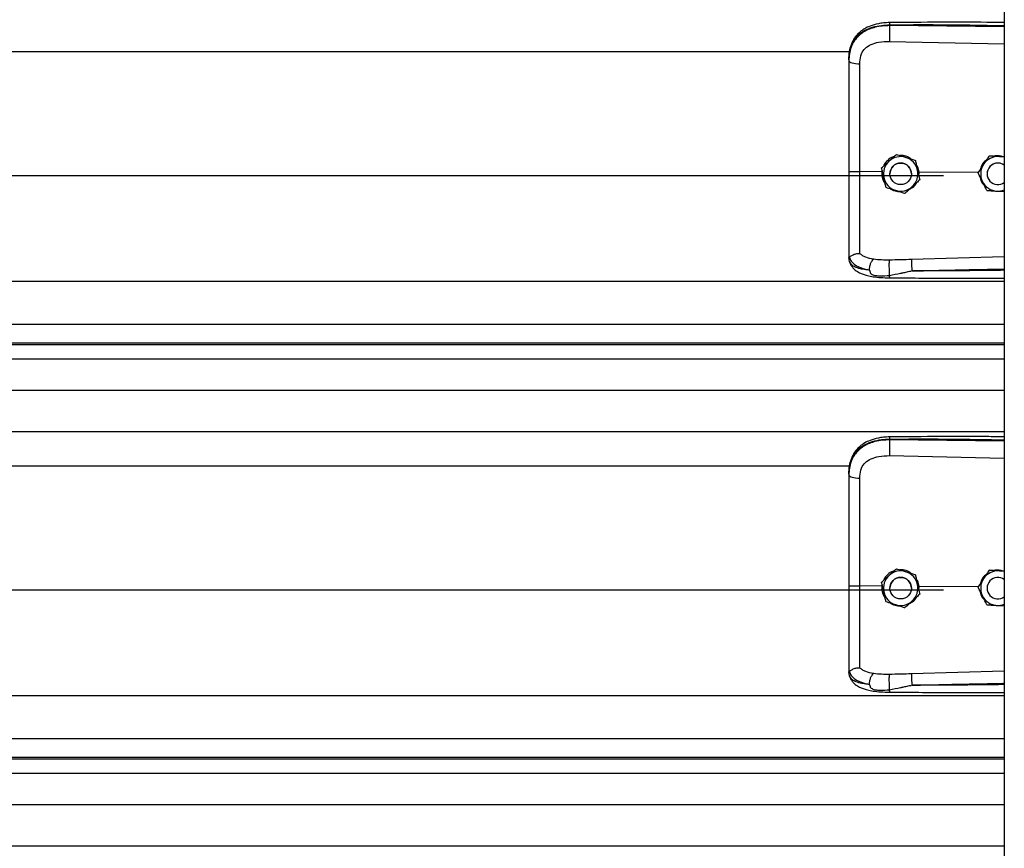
# Model space of a CAD drawing. Header units: inches. Extents: x 170 to 284, y 215 to 248.
# Tile 222 of 256: x 181.381 to 181.869, y 242.633 to 243.044. Entities that reach past the tile are written whole.
import ezdxf

# ---------------------------------------------------------------- set-up
doc = ezdxf.new("R2010")
doc.units = ezdxf.units.IN
doc.header["$LTSCALE"] = 0.25
doc.header["$MEASUREMENT"] = 0
doc.layers.add('LH BENCH MOUNT', color=7, linetype='Continuous')

msp = doc.modelspace()

# ---------------------------------------------------------------- linework, layer by layer
at = {"layer": 'LH BENCH MOUNT'}
for p, q in [((181.86935, 243.8431), (181.86935, 239.64265)), ((181.81251, 243.04071), (181.81251, 243.04112)), ((181.86935, 243.04018), (181.81251, 243.04071)), ((181.81241, 243.03292), (181.86935, 243.03171)), ((177.91358, 243.02785), (181.7928, 243.02785)), ((181.79231, 243.02379), (181.79231, 243.0233)), ((181.81588, 242.97686), (181.81588, 242.97686)), ((181.86183, 242.97606), (181.86183, 242.97606)), ((181.86287, 242.976), (181.86183, 242.97606)), ((181.80857, 242.9702), (181.80857, 242.9702)), ((181.8253, 242.97386), (181.8253, 242.97386)), ((177.8672, 242.96646), (181.83919, 242.96646)), ((181.80868, 242.96827), (181.79777, 242.96837)), ((181.80887, 242.96886), (181.80868, 242.96827)), ((181.80868, 242.96827), (181.80868, 242.96827)), ((181.81264, 242.9672), (181.81264, 242.9672)), ((181.82334, 242.9672), (181.82334, 242.9672)), ((181.82712, 242.96809), (181.82657, 242.96804)), ((181.82702, 242.96597), (181.82712, 242.96809)), ((181.82712, 242.96809), (181.82712, 242.96809)), ((181.85635, 242.96781), (181.82712, 242.96809)), ((181.85634, 242.96784), (181.85634, 242.96784)), ((181.86085, 242.9672), (181.86085, 242.9672)), ((181.82741, 242.9642), (181.82741, 242.9642)), ((181.86565, 242.95866), (181.86935, 242.95842)), ((181.79231, 242.92625), (181.79231, 242.92572)), ((181.86935, 242.92604), (181.82342, 242.92471)), ((181.79265, 242.92373), (181.79231, 242.92572)), ((177.83703, 242.91407), (181.86935, 242.91407)), ((177.83703, 242.89269), (181.86935, 242.89269)), ((181.86935, 242.88321), (177.83703, 242.88321)), ((177.83703, 242.88257), (181.86935, 242.88257)), ((177.83703, 242.87555), (181.86935, 242.87555)), ((177.83703, 242.85987), (181.86935, 242.85987)), ((177.83703, 242.83948), (181.86935, 242.83948)), ((181.81251, 242.83527), (181.81251, 242.83568)), ((181.86935, 242.83473), (181.81251, 242.83527)), ((181.81241, 242.82748), (181.86935, 242.82627)), ((177.91358, 242.8224), (181.7928, 242.8224)), ((181.79231, 242.81834), (181.79231, 242.81785)), ((181.81588, 242.77141), (181.81588, 242.77141)), ((181.86183, 242.77061), (181.86183, 242.77062)), ((181.86287, 242.77055), (181.86183, 242.77062)), ((181.8253, 242.76841), (181.8253, 242.76841)), ((177.8672, 242.76101), (181.83919, 242.76101)), ((181.80868, 242.76282), (181.79777, 242.76292)), ((181.80857, 242.76475), (181.80857, 242.76475)), ((181.80887, 242.76341), (181.80868, 242.76282)), ((181.80868, 242.76282), (181.80868, 242.76282)), ((181.81264, 242.76175), (181.81264, 242.76175)), ((181.82334, 242.76175), (181.82334, 242.76175)), ((181.82712, 242.76264), (181.82657, 242.76259)), ((181.82702, 242.76053), (181.82712, 242.76264)), ((181.82712, 242.76264), (181.82712, 242.76264)), ((181.85635, 242.76236), (181.82712, 242.76264)), ((181.85634, 242.76239), (181.85634, 242.76239)), ((181.86085, 242.76175), (181.86085, 242.76175)), ((181.82741, 242.75875), (181.82741, 242.75875)), ((181.86565, 242.75321), (181.86935, 242.75297)), ((181.79231, 242.7208), (181.79231, 242.72027)), ((181.79265, 242.71829), (181.79231, 242.72027)), ((181.86935, 242.7206), (181.82342, 242.71926)), ((177.83703, 242.70862), (181.86935, 242.70862)), ((177.83703, 242.68724), (181.86935, 242.68724)), ((181.86935, 242.67776), (177.83703, 242.67776)), ((177.83703, 242.67712), (181.86935, 242.67712)), ((177.83703, 242.6701), (181.86935, 242.6701)), ((177.83703, 242.65442), (181.86935, 242.65442)), ((177.83703, 242.63403), (181.86935, 242.63403))]:
    msp.add_line(p, q, dxfattribs=at)
at = {"layer": 'LH BENCH MOUNT', "flags": 128}
for points in [[(181.79231, 243.0233), (181.79242, 243.02301), (181.79272, 243.02272), (181.79322, 243.02246), (181.7939, 243.02223), (181.79472, 243.02203), (181.79567, 243.02189), (181.79669, 243.02179), (181.79777, 243.02175)], [(181.79231, 242.81785), (181.79242, 242.81756), (181.79272, 242.81727), (181.79322, 242.81701), (181.7939, 242.81678), (181.79472, 242.81658), (181.79567, 242.81644), (181.79669, 242.81634), (181.79777, 242.81631)]]:
    msp.add_lwpolyline(points, dxfattribs=at)
at = {"layer": 'LH BENCH MOUNT'}
for centre in [(181.81799, 242.9672), (181.81799, 242.76175)]:
    msp.add_circle(centre, 0.00535, dxfattribs=at)
for centre, radius, start, end in [((181.81799, 242.9672), 0.00856, 72.3279, 132.3279), ((181.81799, 242.9672), 0.00856, 12.3279, 72.3279), ((181.8662, 242.9672), 0.00856, 86.2935, 146.2935), ((181.81799, 242.9672), 0.00856, 132.3279, 192.3279), ((181.81799, 242.9672), 0.00535, 0, 180), ((181.8662, 242.9672), 0.00856, 146.2935, 206.2935), ((181.8662, 242.9672), 0.00535, 53.9281, 180), ((181.8662, 242.9672), 0.00535, 53.9281, 306.0719), ((181.81799, 242.9672), 0.00856, 192.3279, 252.3279), ((181.81799, 242.9672), 0.00856, 312.3279, 12.3279), ((181.81799, 242.9672), 0.00856, 252.3279, 312.3279), ((181.8662, 242.9672), 0.00856, 206.2935, 266.2935), ((181.8662, 242.9672), 0.00856, 266.2935, 291.5923), ((181.81799, 242.76175), 0.00856, 72.3279, 132.3279), ((181.81799, 242.76175), 0.00856, 12.3279, 72.3279), ((181.8662, 242.76175), 0.00856, 86.2935, 146.2935), ((181.81799, 242.76175), 0.00856, 132.3279, 192.3279), ((181.81799, 242.76175), 0.00535, 0, 180), ((181.8662, 242.76175), 0.00856, 146.2935, 206.2935), ((181.8662, 242.76175), 0.00535, 53.9281, 306.0719), ((181.81799, 242.76175), 0.00856, 312.3279, 12.3279), ((181.81799, 242.76175), 0.00856, 192.3279, 252.3279), ((181.81799, 242.76175), 0.00856, 252.3279, 312.3279), ((181.8662, 242.76175), 0.00856, 206.2935, 266.2935), ((181.8662, 242.76175), 0.00856, 266.2935, 291.5923)]:
    msp.add_arc(centre, radius, start, end, dxfattribs=at)
for points, knots in [([(181.79231, 243.02379), (181.79237, 243.02515), (181.79249, 243.02771), (181.79346, 243.0312), (181.79475, 243.03361), (181.79612, 243.03531), (181.7972, 243.03636), (181.79826, 243.03718), (181.79925, 243.03784), (181.80048, 243.03854), (181.80207, 243.03927), (181.80474, 243.04017), (181.80827, 243.04093), (181.81118, 243.04106), (181.81251, 243.04112)], [0, 0, 0, 0, 0.130716, 0.246761, 0.357793, 0.417097, 0.479148, 0.517715, 0.55909, 0.603295, 0.663348, 0.735369, 0.879208, 1, 1, 1, 1]), ([(181.81251, 243.04071), (181.81129, 243.04068), (181.80886, 243.04061), (181.80552, 243.03999), (181.80256, 243.03905), (181.80002, 243.03783), (181.79779, 243.03629), (181.79591, 243.03445), (181.79443, 243.03231), (181.79326, 243.02975), (181.79247, 243.02669), (181.79236, 243.02443), (181.79231, 243.0233)], [0, 0, 0, 0, 0.1111704, 0.2223362, 0.3162781, 0.4102081, 0.5024031, 0.5945791, 0.6845432, 0.7745043, 0.8871807, 1, 1, 1, 1]), ([(181.81253, 243.04222), (181.81153, 243.04218), (181.80964, 243.04211), (181.80633, 243.04158), (181.8031, 243.04068), (181.80035, 243.03938), (181.79837, 243.03806), (181.79672, 243.03661), (181.79541, 243.03502), (181.79433, 243.03327), (181.79348, 243.03136), (181.79273, 243.02884), (181.79252, 243.0269), (181.7924, 243.02583)], [0, 0, 0, 0, 0.097747, 0.185161, 0.330612, 0.436467, 0.508318, 0.585006, 0.671976, 0.730795, 0.803679, 0.891544, 1, 1, 1, 1]), ([(181.81251, 243.04071), (181.81249, 243.04014), (181.81244, 243.03894), (181.8124, 243.03672), (181.81239, 243.03454), (181.8124, 243.03345), (181.81241, 243.03292)], [0, 0, 0, 0, 0.240694, 0.5, 0.759306, 1, 1, 1, 1]), ([(181.81253, 243.0422), (181.81252, 243.0422), (181.81252, 243.04222), (181.81252, 243.0421), (181.81251, 243.04181), (181.81251, 243.0414), (181.81251, 243.04112)], [0, 0, 0, 0, 0.097876, 0.335386, 0.567961, 1, 1, 1, 1]), ([(181.81251, 243.04112), (181.81881, 243.04116), (181.83205, 243.04125), (181.851, 243.04107), (181.86364, 243.04084), (181.86935, 243.04074)], [0, 0, 0, 0, 0.33267, 0.698436, 1, 1, 1, 1]), ([(181.86935, 243.0423), (181.86646, 243.04231), (181.85583, 243.04237), (181.83688, 243.04241), (181.82084, 243.04228), (181.81253, 243.04222)], [0, 0, 0, 0, 0.153046, 0.561044, 1, 1, 1, 1]), ([(181.79819, 243.02569), (181.79819, 243.02569), (181.7983, 243.02605), (181.79879, 243.02745), (181.80033, 243.02965), (181.8034, 243.03156), (181.80751, 243.03277), (181.81066, 243.03287), (181.81241, 243.03292)], [0, 0, 0, 0, 0.000004, 0.065095, 0.26167, 0.475311, 0.709366, 1, 1, 1, 1]), ([(181.79777, 243.02175), (181.79784, 243.02308), (181.79791, 243.0244), (181.79819, 243.02569), (181.79819, 243.02569)], [0, 0, 0, 0, 0.9999804, 1, 1, 1, 1]), ([(181.79231, 243.0233), (181.79231, 243.01967), (181.79231, 243.0124), (181.79231, 243.00132), (181.79231, 242.99014), (181.79231, 242.97917), (181.79231, 242.97192), (181.79231, 242.96844)], [0, 0, 0, 0, 0.202757, 0.406104, 0.60886, 0.812207, 1, 1, 1, 1]), ([(181.79777, 242.96837), (181.79777, 242.96837), (181.79777, 242.97176), (181.79777, 242.9788), (181.79777, 242.98948), (181.79777, 243.00035), (181.79777, 243.01114), (181.79777, 243.01822), (181.79777, 243.02175)], [0, 0, 0, 0, 0.000001, 0.187792, 0.390844, 0.593896, 0.796948, 1, 1, 1, 1]), ([(181.8146, 242.97569), (181.81447, 242.97566), (181.81332, 242.97541), (181.81156, 242.97395), (181.80994, 242.97234), (181.80961, 242.97123), (181.80958, 242.97112)], [0, 0, 0, 0, 0.059315, 0.505277, 0.94972, 1, 1, 1, 1]), ([(181.81223, 242.97353), (181.81317, 242.97439), (181.81442, 242.97553), (181.81559, 242.97659), (181.81588, 242.97686)], [0, 0, 0, 0, 0.749773, 1, 1, 1, 1]), ([(181.81223, 242.97353), (181.81317, 242.97438), (181.81442, 242.97553), (181.81559, 242.97659), (181.81588, 242.97686)], [0, 0, 0, 0, 0.749773, 1, 1, 1, 1]), ([(181.81588, 242.97686), (181.81628, 242.97673), (181.81778, 242.97625), (181.8194, 242.97573), (181.82059, 242.97536)], [0, 0, 0, 0, 0.264307, 1, 1, 1, 1]), ([(181.81588, 242.97686), (181.81628, 242.97673), (181.81778, 242.97625), (181.8194, 242.97574), (181.82059, 242.97536)], [0, 0, 0, 0, 0.2643068, 1, 1, 1, 1]), ([(181.82325, 242.97451), (181.8229, 242.9748), (181.82173, 242.97575), (181.81968, 242.97631), (181.81811, 242.97632), (181.81758, 242.97632)], [0, 0, 0, 0, 0.225517, 0.735556, 1, 1, 1, 1]), ([(181.82059, 242.97536), (181.82078, 242.9753), (181.82223, 242.97483), (181.82383, 242.97433), (181.82516, 242.9739), (181.8253, 242.97386)], [0, 0, 0, 0, 0.115647, 0.904534, 1, 1, 1, 1]), ([(181.82059, 242.97536), (181.82078, 242.9753), (181.82223, 242.97483), (181.82383, 242.97432), (181.82516, 242.9739), (181.8253, 242.97386)], [0, 0, 0, 0, 0.115647, 0.904534, 1, 1, 1, 1]), ([(181.86183, 242.97606), (181.86145, 242.97549), (181.86068, 242.97434), (181.85974, 242.97294), (181.85921, 242.97213), (181.85908, 242.97195)], [0, 0, 0, 0, 0.4299704, 0.8700602, 1, 1, 1, 1]), ([(181.86183, 242.97606), (181.86145, 242.97549), (181.86068, 242.97434), (181.85974, 242.97294), (181.85921, 242.97214), (181.85908, 242.97195)], [0, 0, 0, 0, 0.4299704, 0.8700602, 1, 1, 1, 1]), ([(181.86676, 242.97574), (181.86549, 242.97582), (181.86379, 242.97593), (181.86222, 242.97604), (181.86183, 242.97606)], [0, 0, 0, 0, 0.749773, 1, 1, 1, 1]), ([(181.86883, 242.97561), (181.86817, 242.97581), (181.8669, 242.97619), (181.86533, 242.97622), (181.86455, 242.97596), (181.86438, 242.9759)], [0, 0, 0, 0, 0.4565421, 0.8775021, 1, 1, 1, 1]), ([(181.86935, 242.97557), (181.86871, 242.97562), (181.86785, 242.97567), (181.86698, 242.97573), (181.86676, 242.97574)], [0, 0, 0, 0, 0.748622, 1, 1, 1, 1]), ([(181.80857, 242.9702), (181.80908, 242.97066), (181.8101, 242.9716), (181.81135, 242.97273), (181.81207, 242.97338), (181.81223, 242.97353)], [0, 0, 0, 0, 0.4299704, 0.8700602, 1, 1, 1, 1]), ([(181.80857, 242.9702), (181.80908, 242.97066), (181.8101, 242.97159), (181.81135, 242.97273), (181.81207, 242.97338), (181.81223, 242.97353)], [0, 0, 0, 0, 0.42997, 0.87006, 1, 1, 1, 1]), ([(181.80963, 242.96537), (181.80936, 242.96661), (181.809, 242.96827), (181.80866, 242.96981), (181.80857, 242.9702)], [0, 0, 0, 0, 0.7497734, 1, 1, 1, 1]), ([(181.8253, 242.97386), (181.82545, 242.97319), (181.82574, 242.97183), (181.8261, 242.97019), (181.82631, 242.96924), (181.82636, 242.96903)], [0, 0, 0, 0, 0.4299704, 0.8700602, 1, 1, 1, 1]), ([(181.8253, 242.97386), (181.82545, 242.97319), (181.82574, 242.97184), (181.8261, 242.97019), (181.82631, 242.96924), (181.82636, 242.96903)], [0, 0, 0, 0, 0.4299704, 0.8700602, 1, 1, 1, 1]), ([(181.82712, 242.96809), (181.82712, 242.96809), (181.82702, 242.96907), (181.82676, 242.97046), (181.82596, 242.97155), (181.82574, 242.97184)], [0, 0, 0, 0, 0.00002, 0.727264, 1, 1, 1, 1]), ([(181.85908, 242.97195), (181.85838, 242.97089), (181.85744, 242.96948), (181.85656, 242.96817), (181.85634, 242.96784)], [0, 0, 0, 0, 0.749773, 1, 1, 1, 1]), ([(181.85908, 242.97195), (181.85838, 242.97089), (181.85744, 242.96948), (181.85656, 242.96817), (181.85634, 242.96784)], [0, 0, 0, 0, 0.749773, 1, 1, 1, 1]), ([(181.86048, 242.97405), (181.86016, 242.97383), (181.85901, 242.97305), (181.85792, 242.97145), (181.85762, 242.97004), (181.85753, 242.96963)], [0, 0, 0, 0, 0.212514, 0.767063, 1, 1, 1, 1]), ([(181.79231, 242.96844), (181.79231, 242.9654), (181.79231, 242.95923), (181.79231, 242.95044), (181.79231, 242.94227), (181.79231, 242.93569), (181.79231, 242.93031), (181.79231, 242.92761), (181.79231, 242.92625)], [0, 0, 0, 0, 0.187091, 0.380392, 0.555876, 0.736448, 0.867195, 1, 1, 1, 1]), ([(181.79777, 242.92768), (181.79777, 242.92794), (181.79777, 242.92952), (181.79777, 242.93295), (181.79777, 242.93855), (181.79777, 242.94499), (181.79777, 242.95222), (181.79777, 242.96009), (181.79777, 242.96562), (181.79777, 242.96837), (181.79777, 242.96837)], [0, 0, 0, 0, 0.031558, 0.189146, 0.346734, 0.504328, 0.661923, 0.83096, 0.999998, 1, 1, 1, 1]), ([(181.80868, 242.96827), (181.80865, 242.96781), (181.80854, 242.96638), (181.80896, 242.96422), (181.80991, 242.96286), (181.8103, 242.96231)], [0, 0, 0, 0, 0.215662, 0.681463, 1, 1, 1, 1]), ([(181.81068, 242.96054), (181.81054, 242.96121), (181.81024, 242.96257), (181.80988, 242.96421), (181.80968, 242.96516), (181.80963, 242.96537)], [0, 0, 0, 0, 0.4299704, 0.8700602, 1, 1, 1, 1]), ([(181.82636, 242.96903), (181.82663, 242.96779), (181.82699, 242.96613), (181.82733, 242.96459), (181.82741, 242.9642)], [0, 0, 0, 0, 0.749773, 1, 1, 1, 1]), ([(181.82636, 242.96903), (181.82663, 242.96778), (181.82699, 242.96613), (181.82733, 242.96458), (181.82741, 242.9642)], [0, 0, 0, 0, 0.749773, 1, 1, 1, 1]), ([(181.85853, 242.96341), (181.85844, 242.96358), (181.85777, 242.96495), (181.85702, 242.96646), (181.85641, 242.9677), (181.85634, 242.96784)], [0, 0, 0, 0, 0.115647, 0.904534, 1, 1, 1, 1]), ([(181.85728, 242.96594), (181.85732, 242.96548), (181.85747, 242.96409), (181.85832, 242.96249), (181.85925, 242.96168), (181.85948, 242.96148)], [0, 0, 0, 0, 0.27167, 0.8211147, 1, 1, 1, 1]), ([(181.81068, 242.96054), (181.81108, 242.96042), (181.81259, 242.95994), (181.8142, 242.95942), (181.81539, 242.95904)], [0, 0, 0, 0, 0.264307, 1, 1, 1, 1]), ([(181.82376, 242.96087), (181.82282, 242.96001), (181.82156, 242.95887), (181.82039, 242.95781), (181.8201, 242.95754)], [0, 0, 0, 0, 0.7497734, 1, 1, 1, 1]), ([(181.8224, 242.95963), (181.82291, 242.9599), (181.82431, 242.96062), (181.82556, 242.96185), (181.82593, 242.96283), (181.82595, 242.96287)], [0, 0, 0, 0, 0.353696, 0.977746, 1, 1, 1, 1]), ([(181.82741, 242.9642), (181.8269, 242.96374), (181.82588, 242.96281), (181.82463, 242.96167), (181.82392, 242.96102), (181.82376, 242.96087)], [0, 0, 0, 0, 0.4299704, 0.8700602, 1, 1, 1, 1]), ([(181.86072, 242.95898), (181.86053, 242.95935), (181.85983, 242.96077), (181.85908, 242.96229), (181.85853, 242.96341)], [0, 0, 0, 0, 0.264307, 1, 1, 1, 1]), ([(181.81284, 242.95986), (181.81292, 242.95979), (181.8138, 242.95906), (181.81537, 242.95858), (181.8168, 242.95849), (181.8172, 242.95847)], [0, 0, 0, 0, 0.06741, 0.74151, 1, 1, 1, 1]), ([(181.81539, 242.95904), (181.81558, 242.95898), (181.81704, 242.95852), (181.81864, 242.95801), (181.81996, 242.95759), (181.8201, 242.95754)], [0, 0, 0, 0, 0.1156469, 0.9045343, 1, 1, 1, 1]), ([(181.86072, 242.95898), (181.8614, 242.95893), (181.86278, 242.95884), (181.86447, 242.95873), (181.86543, 242.95867), (181.86565, 242.95866)], [0, 0, 0, 0, 0.42997, 0.87006, 1, 1, 1, 1]), ([(181.79231, 242.92625), (181.79231, 242.92625), (181.79231, 242.92623), (181.79232, 242.92613), (181.79242, 242.92605), (181.7925, 242.92598)], [0, 0, 0, 0, 0.011935, 0.118982, 1, 1, 1, 1]), ([(181.79251, 242.926), (181.79256, 242.92599), (181.79266, 242.92597), (181.79295, 242.92616), (181.79342, 242.92649), (181.79429, 242.92707), (181.79577, 242.92769), (181.79711, 242.92768), (181.79777, 242.92768)], [0, 0, 0, 0, 0.113677, 0.23335, 0.362069, 0.501916, 0.755745, 1, 1, 1, 1]), ([(181.8046, 242.92486), (181.80323, 242.92514), (181.80115, 242.92558), (181.79897, 242.92662), (181.79817, 242.92733), (181.79777, 242.92768)], [0, 0, 0, 0, 0.490199, 0.743885, 1, 1, 1, 1]), ([(181.7925, 242.926), (181.79278, 242.92528), (181.79335, 242.92379), (181.7954, 242.92196), (181.79839, 242.9204), (181.80111, 242.91978), (181.80251, 242.91946)], [0, 0, 0, 0, 0.230526, 0.473488, 0.729738, 1, 1, 1, 1]), ([(181.80251, 242.91946), (181.80197, 242.91951), (181.80066, 242.91965), (181.79926, 242.91988), (181.79831, 242.92007), (181.79707, 242.92035), (181.79539, 242.92092), (181.79357, 242.92204), (181.79296, 242.92316), (181.79265, 242.92373)], [0, 0, 0, 0, 0.1091879, 0.2608187, 0.3077984, 0.3355236, 0.5627887, 0.774954, 1, 1, 1, 1]), ([(181.79267, 242.92369), (181.79286, 242.9231), (181.79321, 242.922), (181.79422, 242.92058), (181.79535, 242.91951), (181.7965, 242.91871), (181.79755, 242.91815), (181.79849, 242.91774), (181.79974, 242.91727), (181.80168, 242.91671), (181.80456, 242.91615), (181.80829, 242.91573), (181.81108, 242.91566), (181.81256, 242.91563)], [0, 0, 0, 0, 0.098431, 0.184822, 0.257308, 0.315887, 0.372274, 0.41214, 0.461592, 0.557588, 0.682876, 0.830318, 1, 1, 1, 1]), ([(181.80251, 242.91946), (181.80254, 242.91999), (181.80259, 242.92109), (181.80307, 242.92275), (181.80377, 242.92414), (181.80433, 242.92462), (181.8046, 242.92486)], [0, 0, 0, 0, 0.240768, 0.5, 0.759232, 1, 1, 1, 1]), ([(181.81243, 242.92445), (181.81108, 242.92444), (181.80838, 242.92443), (181.80587, 242.92471), (181.80462, 242.92485)], [0, 0, 0, 0, 0.500392, 1, 1, 1, 1]), ([(181.81252, 242.91688), (181.8125, 242.91712), (181.81247, 242.91763), (181.81242, 242.91864), (181.81239, 242.91982), (181.81236, 242.9211), (181.81236, 242.9223), (181.81237, 242.9233), (181.8124, 242.92404), (181.81242, 242.92432), (181.81243, 242.92445)], [0, 0, 0, 0, 0.109851, 0.231726, 0.363178, 0.5, 0.636822, 0.768274, 0.890149, 1, 1, 1, 1]), ([(181.82342, 242.92471), (181.82159, 242.92466), (181.81792, 242.92457), (181.81426, 242.92449), (181.81243, 242.92445)], [0, 0, 0, 0, 0.49998, 1, 1, 1, 1]), ([(181.82342, 242.92471), (181.82341, 242.92447), (181.8234, 242.92411), (181.8234, 242.92324), (181.82341, 242.92247), (181.82342, 242.92161), (181.82345, 242.92045), (181.82348, 242.91961), (181.82349, 242.91906)], [0, 0, 0, 0, 0.2394508, 0.3683426, 0.4999696, 0.6316011, 0.7605056, 1, 1, 1, 1]), ([(181.80251, 242.91945), (181.80259, 242.91908), (181.80269, 242.91857), (181.80306, 242.91797), (181.80348, 242.91754), (181.80429, 242.91709), (181.80576, 242.91673), (181.80853, 242.91649), (181.81092, 242.91672), (181.81252, 242.91688)], [0, 0, 0, 0, 0.100127, 0.139586, 0.189714, 0.258234, 0.369736, 0.580348, 1, 1, 1, 1]), ([(181.81252, 242.91688), (181.8143, 242.91723), (181.81609, 242.91757), (181.8179, 242.91794), (181.81797, 242.91796), (181.81821, 242.918), (181.81908, 242.91818), (181.82072, 242.91849), (181.82225, 242.91886), (181.82315, 242.91902), (181.82323, 242.91903)], [0, 0, 0, 0, 0.502275, 0.504579, 0.508657, 0.522131, 0.570331, 0.751426, 0.97869, 1, 1, 1, 1]), ([(181.81256, 242.91565), (181.81256, 242.91564), (181.81256, 242.91558), (181.81255, 242.91577), (181.81253, 242.91609), (181.81252, 242.91652), (181.81252, 242.91682), (181.81252, 242.91688)], [0, 0, 0, 0, 0.034367, 0.324567, 0.621015, 0.917463, 1, 1, 1, 1]), ([(181.82349, 242.91905), (181.82739, 242.91915), (181.83566, 242.91936), (181.84878, 242.91965), (181.85972, 242.91986), (181.86674, 242.91999), (181.86892, 242.92003), (181.86935, 242.92003)], [0, 0, 0, 0, 0.25516, 0.541071, 0.857735, 0.971288, 1, 1, 1, 1]), ([(181.86935, 242.91939), (181.86676, 242.91936), (181.86169, 242.91929), (181.85413, 242.91921), (181.84647, 242.91914), (181.83872, 242.91909), (181.83099, 242.91906), (181.82596, 242.91906), (181.82349, 242.91905)], [0, 0, 0, 0, 0.169941, 0.331425, 0.494842, 0.670531, 0.838916, 1, 1, 1, 1]), ([(181.81256, 242.91563), (181.81676, 242.9156), (181.82573, 242.91556), (181.84008, 242.91552), (181.85481, 242.91549), (181.86477, 242.91549), (181.86935, 242.91549)], [0, 0, 0, 0, 0.221632, 0.474149, 0.757648, 1, 1, 1, 1]), ([(181.79231, 242.81834), (181.79237, 242.8197), (181.79249, 242.82226), (181.79346, 242.82575), (181.79475, 242.82816), (181.79612, 242.82987), (181.7972, 242.83091), (181.79826, 242.83174), (181.79925, 242.8324), (181.80048, 242.83309), (181.80207, 242.83382), (181.80474, 242.83473), (181.80827, 242.83549), (181.81118, 242.83562), (181.81251, 242.83568)], [0, 0, 0, 0, 0.130716, 0.246761, 0.357793, 0.417097, 0.479148, 0.517715, 0.55909, 0.603295, 0.663348, 0.735369, 0.879208, 1, 1, 1, 1]), ([(181.81251, 242.83527), (181.81129, 242.83523), (181.80886, 242.83517), (181.80552, 242.83454), (181.80256, 242.8336), (181.80002, 242.83238), (181.79779, 242.83084), (181.79591, 242.829), (181.79443, 242.82687), (181.79326, 242.8243), (181.79247, 242.82125), (181.79236, 242.81899), (181.79231, 242.81785)], [0, 0, 0, 0, 0.1111704, 0.2223362, 0.3162781, 0.4102081, 0.5024031, 0.5945791, 0.6845432, 0.7745043, 0.8871807, 1, 1, 1, 1]), ([(181.81253, 242.83677), (181.81153, 242.83673), (181.80964, 242.83666), (181.80633, 242.83613), (181.8031, 242.83524), (181.80035, 242.83393), (181.79837, 242.83261), (181.79672, 242.83116), (181.79541, 242.82957), (181.79433, 242.82782), (181.79348, 242.82591), (181.79273, 242.82339), (181.79252, 242.82146), (181.7924, 242.82039)], [0, 0, 0, 0, 0.097747, 0.185161, 0.330612, 0.436467, 0.508318, 0.585006, 0.671976, 0.730795, 0.803679, 0.891544, 1, 1, 1, 1]), ([(181.81251, 242.83527), (181.81249, 242.83469), (181.81244, 242.83349), (181.8124, 242.83127), (181.81239, 242.82909), (181.8124, 242.828), (181.81241, 242.82748)], [0, 0, 0, 0, 0.240694, 0.5, 0.759306, 1, 1, 1, 1]), ([(181.81253, 242.83675), (181.81252, 242.83676), (181.81252, 242.83677), (181.81252, 242.83666), (181.81251, 242.83636), (181.81251, 242.83595), (181.81251, 242.83568)], [0, 0, 0, 0, 0.097876, 0.335386, 0.567961, 1, 1, 1, 1]), ([(181.81251, 242.83568), (181.81881, 242.83572), (181.83205, 242.8358), (181.851, 242.83562), (181.86364, 242.8354), (181.86935, 242.8353)], [0, 0, 0, 0, 0.33267, 0.698436, 1, 1, 1, 1]), ([(181.86935, 242.83685), (181.86646, 242.83687), (181.85583, 242.83692), (181.83688, 242.83696), (181.82084, 242.83683), (181.81253, 242.83677)], [0, 0, 0, 0, 0.153046, 0.561044, 1, 1, 1, 1]), ([(181.79819, 242.82024), (181.79819, 242.82024), (181.7983, 242.8206), (181.79879, 242.822), (181.80033, 242.82421), (181.8034, 242.82611), (181.80751, 242.82732), (181.81066, 242.82742), (181.81241, 242.82748)], [0, 0, 0, 0, 0.000004, 0.065095, 0.26167, 0.475311, 0.709366, 1, 1, 1, 1]), ([(181.79777, 242.81631), (181.79784, 242.81763), (181.79791, 242.81896), (181.79819, 242.82024), (181.79819, 242.82024)], [0, 0, 0, 0, 0.9999804, 1, 1, 1, 1]), ([(181.79231, 242.81785), (181.79231, 242.81422), (181.79231, 242.80695), (181.79231, 242.79587), (181.79231, 242.78469), (181.79231, 242.77372), (181.79231, 242.76647), (181.79231, 242.76299)], [0, 0, 0, 0, 0.202757, 0.406104, 0.60886, 0.812207, 1, 1, 1, 1]), ([(181.79777, 242.76292), (181.79777, 242.76292), (181.79777, 242.76631), (181.79777, 242.77336), (181.79777, 242.78403), (181.79777, 242.79491), (181.79777, 242.80569), (181.79777, 242.81277), (181.79777, 242.81631)], [0, 0, 0, 0, 0.000001, 0.187792, 0.390844, 0.593896, 0.796948, 1, 1, 1, 1]), ([(181.8146, 242.77025), (181.81447, 242.77022), (181.81332, 242.76996), (181.81156, 242.7685), (181.80994, 242.76689), (181.80961, 242.76578), (181.80958, 242.76567)], [0, 0, 0, 0, 0.059315, 0.505277, 0.94972, 1, 1, 1, 1]), ([(181.81223, 242.76808), (181.81317, 242.76894), (181.81442, 242.77008), (181.81559, 242.77114), (181.81588, 242.77141)], [0, 0, 0, 0, 0.749773, 1, 1, 1, 1]), ([(181.81223, 242.76808), (181.81317, 242.76894), (181.81442, 242.77008), (181.81559, 242.77114), (181.81588, 242.77141)], [0, 0, 0, 0, 0.749773, 1, 1, 1, 1]), ([(181.81588, 242.77141), (181.81628, 242.77128), (181.81778, 242.7708), (181.8194, 242.77029), (181.82059, 242.76991)], [0, 0, 0, 0, 0.264307, 1, 1, 1, 1]), ([(181.81588, 242.77141), (181.81628, 242.77128), (181.81778, 242.7708), (181.8194, 242.77029), (181.82059, 242.76991)], [0, 0, 0, 0, 0.2643068, 1, 1, 1, 1]), ([(181.82325, 242.76906), (181.8229, 242.76935), (181.82173, 242.7703), (181.81968, 242.77087), (181.81811, 242.77087), (181.81758, 242.77087)], [0, 0, 0, 0, 0.225517, 0.735556, 1, 1, 1, 1]), ([(181.82059, 242.76991), (181.82078, 242.76985), (181.82223, 242.76939), (181.82383, 242.76888), (181.82516, 242.76846), (181.8253, 242.76841)], [0, 0, 0, 0, 0.115647, 0.904534, 1, 1, 1, 1]), ([(181.82059, 242.76991), (181.82078, 242.76985), (181.82223, 242.76938), (181.82383, 242.76888), (181.82516, 242.76845), (181.8253, 242.76841)], [0, 0, 0, 0, 0.115647, 0.904534, 1, 1, 1, 1]), ([(181.86183, 242.77062), (181.86145, 242.77005), (181.86068, 242.76889), (181.85974, 242.76749), (181.85921, 242.76669), (181.85908, 242.7665)], [0, 0, 0, 0, 0.4299704, 0.8700602, 1, 1, 1, 1]), ([(181.86183, 242.77061), (181.86145, 242.77004), (181.86068, 242.76889), (181.85974, 242.76749), (181.85921, 242.76669), (181.85908, 242.7665)], [0, 0, 0, 0, 0.4299704, 0.8700602, 1, 1, 1, 1]), ([(181.86676, 242.77029), (181.86549, 242.77038), (181.86379, 242.77049), (181.86222, 242.77059), (181.86183, 242.77061)], [0, 0, 0, 0, 0.749773, 1, 1, 1, 1]), ([(181.86883, 242.77016), (181.86817, 242.77036), (181.8669, 242.77075), (181.86533, 242.77077), (181.86455, 242.77051), (181.86438, 242.77045)], [0, 0, 0, 0, 0.4565421, 0.8775021, 1, 1, 1, 1]), ([(181.86935, 242.77013), (181.86871, 242.77017), (181.86785, 242.77022), (181.86698, 242.77028), (181.86676, 242.77029)], [0, 0, 0, 0, 0.748622, 1, 1, 1, 1]), ([(181.80857, 242.76475), (181.80908, 242.76522), (181.8101, 242.76615), (181.81135, 242.76728), (181.81207, 242.76793), (181.81223, 242.76808)], [0, 0, 0, 0, 0.4299704, 0.8700602, 1, 1, 1, 1]), ([(181.80857, 242.76475), (181.80908, 242.76521), (181.8101, 242.76615), (181.81135, 242.76728), (181.81207, 242.76793), (181.81223, 242.76808)], [0, 0, 0, 0, 0.42997, 0.87006, 1, 1, 1, 1]), ([(181.8253, 242.76841), (181.82545, 242.76774), (181.82574, 242.76639), (181.8261, 242.76474), (181.82631, 242.76379), (181.82636, 242.76358)], [0, 0, 0, 0, 0.4299704, 0.8700602, 1, 1, 1, 1]), ([(181.8253, 242.76841), (181.82545, 242.76774), (181.82574, 242.76639), (181.8261, 242.76474), (181.82631, 242.7638), (181.82636, 242.76358)], [0, 0, 0, 0, 0.4299704, 0.8700602, 1, 1, 1, 1]), ([(181.82712, 242.76264), (181.82712, 242.76264), (181.82702, 242.76362), (181.82676, 242.76501), (181.82596, 242.7661), (181.82574, 242.7664)], [0, 0, 0, 0, 0.00002, 0.727264, 1, 1, 1, 1]), ([(181.85908, 242.7665), (181.85838, 242.76544), (181.85744, 242.76403), (181.85656, 242.76272), (181.85634, 242.76239)], [0, 0, 0, 0, 0.749773, 1, 1, 1, 1]), ([(181.85908, 242.7665), (181.85838, 242.76545), (181.85744, 242.76403), (181.85656, 242.76272), (181.85634, 242.76239)], [0, 0, 0, 0, 0.749773, 1, 1, 1, 1]), ([(181.86048, 242.7686), (181.86016, 242.76839), (181.85901, 242.7676), (181.85792, 242.766), (181.85762, 242.76459), (181.85753, 242.76418)], [0, 0, 0, 0, 0.212514, 0.767063, 1, 1, 1, 1]), ([(181.79231, 242.76299), (181.79231, 242.75996), (181.79231, 242.75378), (181.79231, 242.74499), (181.79231, 242.73683), (181.79231, 242.73025), (181.79231, 242.72486), (181.79231, 242.72216), (181.79231, 242.7208)], [0, 0, 0, 0, 0.187091, 0.380392, 0.555876, 0.736448, 0.867195, 1, 1, 1, 1]), ([(181.79777, 242.72223), (181.79777, 242.7225), (181.79777, 242.72407), (181.79777, 242.7275), (181.79777, 242.7331), (181.79777, 242.73954), (181.79777, 242.74677), (181.79777, 242.75464), (181.79777, 242.76017), (181.79777, 242.76292), (181.79777, 242.76292)], [0, 0, 0, 0, 0.031558, 0.189146, 0.346734, 0.504328, 0.661923, 0.83096, 0.999998, 1, 1, 1, 1]), ([(181.80963, 242.75992), (181.80936, 242.76117), (181.809, 242.76282), (181.80866, 242.76437), (181.80857, 242.76475)], [0, 0, 0, 0, 0.7497734, 1, 1, 1, 1]), ([(181.80868, 242.76282), (181.80865, 242.76237), (181.80854, 242.76093), (181.80896, 242.75877), (181.80991, 242.75741), (181.8103, 242.75686)], [0, 0, 0, 0, 0.215662, 0.681463, 1, 1, 1, 1]), ([(181.82636, 242.76358), (181.82663, 242.76234), (181.82699, 242.76068), (181.82733, 242.75914), (181.82741, 242.75875)], [0, 0, 0, 0, 0.749773, 1, 1, 1, 1]), ([(181.82636, 242.76358), (181.82663, 242.76234), (181.82699, 242.76068), (181.82733, 242.75914), (181.82741, 242.75875)], [0, 0, 0, 0, 0.749773, 1, 1, 1, 1]), ([(181.85853, 242.75796), (181.85844, 242.75814), (181.85777, 242.75951), (181.85702, 242.76101), (181.85641, 242.76226), (181.85634, 242.76239)], [0, 0, 0, 0, 0.115647, 0.904534, 1, 1, 1, 1]), ([(181.85728, 242.7605), (181.85732, 242.76004), (181.85747, 242.75864), (181.85832, 242.75704), (181.85925, 242.75623), (181.85948, 242.75604)], [0, 0, 0, 0, 0.27167, 0.8211147, 1, 1, 1, 1]), ([(181.81068, 242.7551), (181.81054, 242.75576), (181.81024, 242.75712), (181.80988, 242.75877), (181.80968, 242.75971), (181.80963, 242.75992)], [0, 0, 0, 0, 0.4299704, 0.8700602, 1, 1, 1, 1]), ([(181.82376, 242.75542), (181.82282, 242.75457), (181.82156, 242.75342), (181.82039, 242.75236), (181.8201, 242.7521)], [0, 0, 0, 0, 0.7497734, 1, 1, 1, 1]), ([(181.8224, 242.75419), (181.82291, 242.75445), (181.82431, 242.75517), (181.82556, 242.75641), (181.82593, 242.75739), (181.82595, 242.75742)], [0, 0, 0, 0, 0.353696, 0.977746, 1, 1, 1, 1]), ([(181.82741, 242.75875), (181.8269, 242.75829), (181.82588, 242.75736), (181.82463, 242.75622), (181.82392, 242.75557), (181.82376, 242.75542)], [0, 0, 0, 0, 0.4299704, 0.8700602, 1, 1, 1, 1]), ([(181.86072, 242.75353), (181.86053, 242.7539), (181.85983, 242.75532), (181.85908, 242.75684), (181.85853, 242.75796)], [0, 0, 0, 0, 0.264307, 1, 1, 1, 1]), ([(181.81068, 242.7551), (181.81108, 242.75497), (181.81259, 242.75449), (181.8142, 242.75397), (181.81539, 242.7536)], [0, 0, 0, 0, 0.264307, 1, 1, 1, 1]), ([(181.81284, 242.75441), (181.81292, 242.75434), (181.8138, 242.75361), (181.81537, 242.75313), (181.8168, 242.75304), (181.8172, 242.75302)], [0, 0, 0, 0, 0.06741, 0.74151, 1, 1, 1, 1]), ([(181.81539, 242.7536), (181.81558, 242.75354), (181.81704, 242.75307), (181.81864, 242.75256), (181.81996, 242.75214), (181.8201, 242.7521)], [0, 0, 0, 0, 0.1156469, 0.9045343, 1, 1, 1, 1]), ([(181.86072, 242.75353), (181.8614, 242.75349), (181.86278, 242.7534), (181.86447, 242.75329), (181.86543, 242.75322), (181.86565, 242.75321)], [0, 0, 0, 0, 0.42997, 0.87006, 1, 1, 1, 1]), ([(181.79251, 242.72055), (181.79256, 242.72054), (181.79266, 242.72052), (181.79295, 242.72071), (181.79342, 242.72104), (181.79429, 242.72162), (181.79577, 242.72224), (181.79711, 242.72224), (181.79777, 242.72223)], [0, 0, 0, 0, 0.113677, 0.23335, 0.362069, 0.501916, 0.755745, 1, 1, 1, 1]), ([(181.8046, 242.71941), (181.80323, 242.7197), (181.80115, 242.72013), (181.79897, 242.72117), (181.79817, 242.72188), (181.79777, 242.72223)], [0, 0, 0, 0, 0.490199, 0.743885, 1, 1, 1, 1]), ([(181.79231, 242.7208), (181.79231, 242.7208), (181.79231, 242.72079), (181.79232, 242.72068), (181.79242, 242.7206), (181.7925, 242.72053)], [0, 0, 0, 0, 0.011935, 0.118982, 1, 1, 1, 1]), ([(181.7925, 242.72055), (181.79278, 242.71983), (181.79335, 242.71835), (181.7954, 242.71651), (181.79839, 242.71495), (181.80111, 242.71433), (181.80251, 242.71401)], [0, 0, 0, 0, 0.230526, 0.473488, 0.729738, 1, 1, 1, 1]), ([(181.80251, 242.71401), (181.80197, 242.71407), (181.80066, 242.7142), (181.79926, 242.71443), (181.79831, 242.71463), (181.79707, 242.7149), (181.79539, 242.71547), (181.79357, 242.71659), (181.79296, 242.71771), (181.79265, 242.71829)], [0, 0, 0, 0, 0.1091879, 0.2608187, 0.3077984, 0.3355236, 0.5627887, 0.774954, 1, 1, 1, 1]), ([(181.79267, 242.71824), (181.79286, 242.71765), (181.79321, 242.71655), (181.79422, 242.71513), (181.79535, 242.71406), (181.7965, 242.71326), (181.79755, 242.7127), (181.79849, 242.71229), (181.79974, 242.71183), (181.80168, 242.71127), (181.80456, 242.7107), (181.80829, 242.71028), (181.81108, 242.71021), (181.81256, 242.71018)], [0, 0, 0, 0, 0.098431, 0.184822, 0.257308, 0.315887, 0.372274, 0.41214, 0.461592, 0.557588, 0.682876, 0.830318, 1, 1, 1, 1]), ([(181.80251, 242.71401), (181.80254, 242.71454), (181.80259, 242.71564), (181.80307, 242.7173), (181.80377, 242.71869), (181.80433, 242.71918), (181.8046, 242.71941)], [0, 0, 0, 0, 0.240768, 0.5, 0.759232, 1, 1, 1, 1]), ([(181.81243, 242.719), (181.81108, 242.71899), (181.80838, 242.71898), (181.80587, 242.71926), (181.80462, 242.71941)], [0, 0, 0, 0, 0.500392, 1, 1, 1, 1]), ([(181.81252, 242.71143), (181.8125, 242.71167), (181.81247, 242.71218), (181.81242, 242.71319), (181.81239, 242.71438), (181.81236, 242.71565), (181.81236, 242.71685), (181.81237, 242.71785), (181.8124, 242.71859), (181.81242, 242.71887), (181.81243, 242.719)], [0, 0, 0, 0, 0.109851, 0.231726, 0.363178, 0.5, 0.636822, 0.768274, 0.890149, 1, 1, 1, 1]), ([(181.82342, 242.71926), (181.82159, 242.71922), (181.81792, 242.71912), (181.81426, 242.71904), (181.81243, 242.719)], [0, 0, 0, 0, 0.49998, 1, 1, 1, 1]), ([(181.82342, 242.71926), (181.82341, 242.71903), (181.8234, 242.71866), (181.8234, 242.7178), (181.82341, 242.71702), (181.82342, 242.71616), (181.82345, 242.715), (181.82348, 242.71416), (181.82349, 242.71361)], [0, 0, 0, 0, 0.2394508, 0.3683426, 0.4999696, 0.6316011, 0.7605056, 1, 1, 1, 1]), ([(181.80251, 242.71401), (181.80259, 242.71364), (181.80269, 242.71312), (181.80306, 242.71252), (181.80348, 242.71209), (181.80429, 242.71165), (181.80576, 242.71128), (181.80853, 242.71104), (181.81092, 242.71128), (181.81252, 242.71143)], [0, 0, 0, 0, 0.100127, 0.139586, 0.189714, 0.258234, 0.369736, 0.580348, 1, 1, 1, 1]), ([(181.81252, 242.71143), (181.8143, 242.71178), (181.81609, 242.71213), (181.8179, 242.71249), (181.81797, 242.71251), (181.81821, 242.71256), (181.81908, 242.71273), (181.82072, 242.71305), (181.82225, 242.71341), (181.82315, 242.71357), (181.82323, 242.71358)], [0, 0, 0, 0, 0.502275, 0.504579, 0.508657, 0.522131, 0.570331, 0.751426, 0.97869, 1, 1, 1, 1]), ([(181.81256, 242.7102), (181.81256, 242.71019), (181.81256, 242.71013), (181.81255, 242.71032), (181.81253, 242.71064), (181.81252, 242.71108), (181.81252, 242.71137), (181.81252, 242.71143)], [0, 0, 0, 0, 0.034367, 0.324567, 0.621015, 0.917463, 1, 1, 1, 1]), ([(181.82349, 242.71361), (181.82739, 242.71371), (181.83566, 242.71392), (181.84878, 242.7142), (181.85972, 242.71441), (181.86674, 242.71454), (181.86892, 242.71458), (181.86935, 242.71459)], [0, 0, 0, 0, 0.25516, 0.541071, 0.857735, 0.971288, 1, 1, 1, 1]), ([(181.86935, 242.71394), (181.86676, 242.71391), (181.86169, 242.71385), (181.85413, 242.71377), (181.84647, 242.7137), (181.83872, 242.71364), (181.83099, 242.71361), (181.82596, 242.71361), (181.82349, 242.71361)], [0, 0, 0, 0, 0.169941, 0.331425, 0.494842, 0.670531, 0.838916, 1, 1, 1, 1]), ([(181.81256, 242.71018), (181.81676, 242.71016), (181.82573, 242.71011), (181.84008, 242.71007), (181.85481, 242.71004), (181.86477, 242.71004), (181.86935, 242.71004)], [0, 0, 0, 0, 0.221632, 0.474149, 0.757648, 1, 1, 1, 1])]:
    msp.add_open_spline(points, degree=3, knots=knots, dxfattribs=at)
for points in [[(181.79231, 242.96844), (181.79239, 242.96843), (181.79255, 242.96841), (181.79381, 242.96839), (181.79561, 242.96838), (181.79705, 242.96837), (181.79777, 242.96837)], [(181.79231, 242.76299), (181.79239, 242.76298), (181.79255, 242.76297), (181.79381, 242.76294), (181.79561, 242.76293), (181.79705, 242.76293), (181.79777, 242.76292)]]:
    msp.add_open_spline(points, degree=3, dxfattribs=at)

doc.saveas('drawing.dxf')
